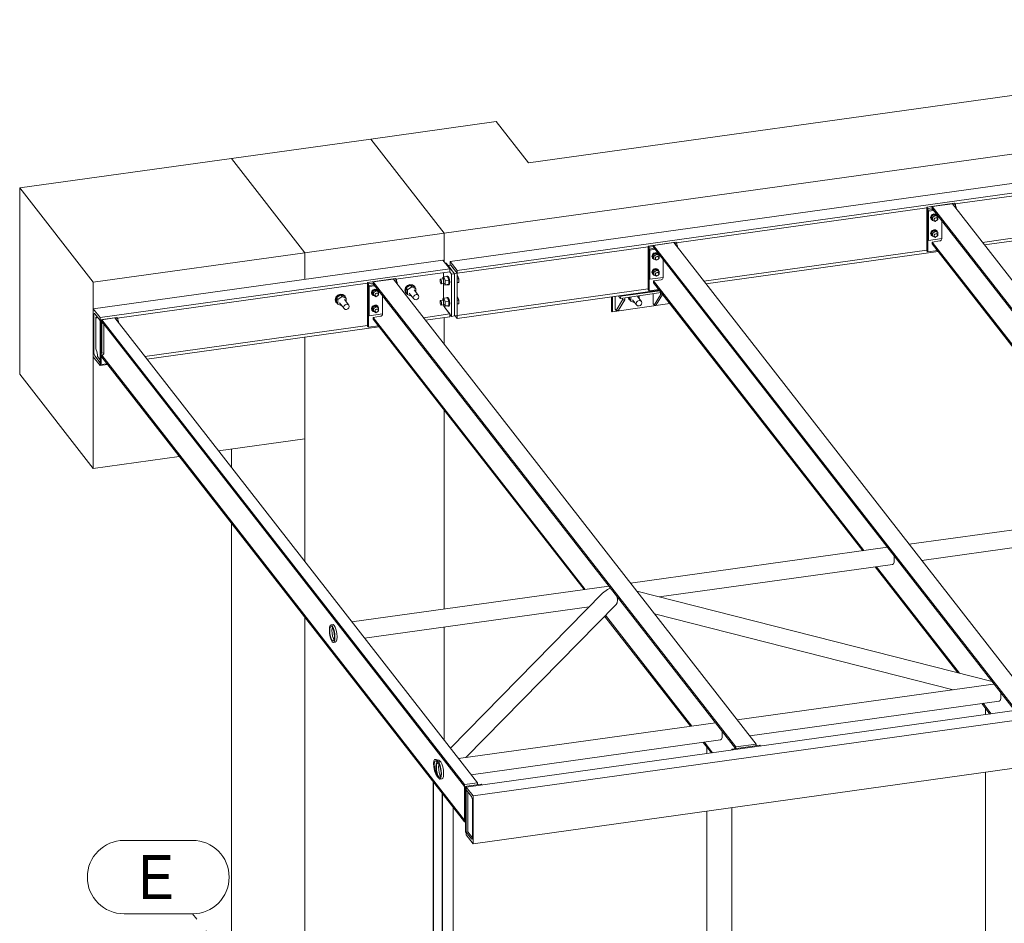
# Model space of a CAD drawing. Header units: millimetres. Extents: x -73 to 521, y -287 to 133.
# Tile 7 of 14: x 149 to 216, y -126 to -64. Entities that reach past the tile are written whole.
import ezdxf

# ---------------------------------------------------------------- set-up
doc = ezdxf.new("R2010")
doc.units = ezdxf.units.MM
doc.linetypes.add('XKITLINE00', pattern=[0])
doc.linetypes.add('XKITLINE03', pattern=[6, 3, -1, 1, -1])
for name, color, linetype, lineweight in [('Mřížka', 4, 'Continuous', 0), ('Prvek', 2, 'Continuous', 0), ('Šroub', 3, 'Continuous', 0)]:
    doc.layers.add(name, color=color, linetype=linetype, lineweight=lineweight)
doc.styles.add('ARIAL', font='arial.ttf')

msp = doc.modelspace()

# ---------------------------------------------------------------- linework, layer by layer
at = {"layer": 'Mřížka', "color": 1, "linetype": 'XKITLINE00', "lineweight": 0}
for p, q in [((156.486, -120.149), (161.155, -120.149)), ((156.486, -125.149), (161.155, -125.149))]:
    msp.add_line(p, q, dxfattribs=at)
at = {"layer": 'Mřížka', "color": 1, "linetype": 'XKITLINE03', "lineweight": 0}
msp.add_line((211.884, -190.164), (161.155, -125.149), dxfattribs=at)
at = {"layer": 'Mřížka', "color": 1, "linetype": 'XKITLINE00', "lineweight": 0}
for centre, start, end in [((156.486, -122.649), 90, 270), ((161.155, -122.649), 270, 90)]:
    msp.add_arc(centre, 2.5, start, end, dxfattribs=at)
at = {"layer": 'Prvek', "color": 1, "linetype": 'XKITLINE00', "lineweight": 0}
for p, q in [((184.047, -73.967), (254.04, -64.213)), ((249.071, -68.91), (178.319, -78.77)), ((178.729, -80.703), (248.817, -70.936)), ((173.308, -72.348), (181.855, -71.157)), ((179.199, -81.306), (249.286, -71.538)), ((181.855, -71.157), (184.047, -73.967)), ((163.811, -73.672), (173.308, -72.348)), ((178.319, -78.77), (173.308, -72.348)), ((173.308, -72.348), (178.319, -78.77)), ((149.375, -75.683), (163.811, -73.672)), ((168.822, -80.094), (163.811, -73.672)), ((168.822, -80.094), (163.811, -73.672)), ((213.135, -76.767), (230.197, -74.389)), ((149.375, -88.372), (149.375, -75.683)), ((149.375, -75.683), (154.386, -82.105)), ((194.141, -79.414), (211.203, -77.036)), ((213.103, -76.726), (211.203, -76.99)), ((211.266, -77.071), (211.203, -76.99)), ((211.203, -76.99), (211.203, -79.963)), ((211.266, -77.071), (211.573, -77.028)), ((211.266, -80.043), (211.266, -77.071)), ((211.266, -77.198), (211.626, -77.147)), ((212.959, -76.761), (211.573, -76.954)), ((211.573, -76.954), (211.573, -77.079)), ((211.573, -76.954), (236.168, -108.477)), ((211.573, -77.079), (236.163, -108.595)), ((237.555, -108.284), (212.959, -76.761)), ((213.011, -76.827), (213.165, -76.806)), ((213.1, -76.942), (213.165, -76.933)), ((213.165, -76.806), (213.103, -76.726)), ((213.15, -77.006), (213.216, -76.997)), ((213.165, -76.933), (213.165, -76.806)), ((213.216, -76.997), (213.165, -76.933)), ((213.216, -77.09), (213.216, -76.997)), ((211.316, -77.262), (211.266, -77.198)), ((211.266, -79.191), (211.266, -77.198)), ((211.316, -77.262), (211.676, -77.212)), ((211.316, -79.256), (211.316, -77.262)), ((215.008, -79.387), (230.197, -77.271)), ((215.142, -79.559), (230.964, -77.354)), ((212.221, -79.149), (212.221, -77.911)), ((178.319, -78.77), (168.822, -80.094)), ((178.319, -80.718), (178.319, -78.77)), ((178.319, -80.718), (178.319, -78.77)), ((211.316, -79.256), (211.266, -79.191)), ((211.316, -79.256), (212.221, -79.13)), ((212.221, -79.149), (212.211, -79.199)), ((179.199, -81.496), (192.209, -79.683)), ((194.109, -79.373), (192.209, -79.637)), ((192.272, -79.718), (192.209, -79.637)), ((192.209, -79.637), (192.209, -82.61)), ((192.272, -79.718), (192.579, -79.675)), ((192.272, -82.69), (192.272, -79.718)), ((192.272, -79.845), (192.632, -79.794)), ((192.322, -79.909), (192.272, -79.845)), ((192.272, -81.838), (192.272, -79.845)), ((192.322, -79.909), (192.682, -79.859)), ((193.965, -79.408), (192.579, -79.601)), ((192.579, -79.601), (192.579, -79.726)), ((192.579, -79.601), (217.174, -111.124)), ((192.579, -79.726), (217.169, -111.242)), ((218.561, -110.931), (193.965, -79.408)), ((194.017, -79.474), (194.171, -79.453)), ((194.106, -79.589), (194.171, -79.58)), ((194.171, -79.453), (194.109, -79.373)), ((194.156, -79.653), (194.222, -79.644)), ((194.171, -79.58), (194.171, -79.453)), ((194.222, -79.644), (194.171, -79.58)), ((194.222, -79.737), (194.222, -79.644)), ((211.573, -79.367), (212.088, -79.295)), ((211.573, -79.492), (211.573, -79.367)), ((225.917, -97.751), (211.573, -79.367)), ((225.829, -97.763), (211.573, -79.492)), ((212.139, -79.278), (212.088, -79.295)), ((212.182, -79.245), (212.139, -79.278)), ((212.211, -79.199), (212.182, -79.245)), ((154.386, -82.105), (168.822, -80.094)), ((168.822, -81.906), (168.822, -80.094)), ((168.822, -81.906), (168.822, -80.094)), ((192.322, -81.903), (192.322, -79.909)), ((196.015, -82.034), (211.203, -79.918)), ((196.148, -82.206), (211.97, -80.001)), ((211.266, -80.043), (211.203, -79.963)), ((211.266, -80.043), (211.931, -79.951)), ((154.386, -83.918), (178.224, -80.596)), ((154.856, -84.52), (178.693, -81.198)), ((178.693, -81.198), (178.224, -80.596)), ((178.389, -80.808), (178.445, -80.8)), ((179.009, -81.522), (178.445, -80.8)), ((178.57, -80.96), (178.76, -80.934)), ((178.57, -80.96), (179.009, -81.522)), ((178.693, -81.388), (178.693, -81.198)), ((178.729, -80.938), (178.729, -80.703)), ((178.729, -80.703), (179.199, -81.306)), ((179.199, -81.496), (178.76, -80.934)), ((178.838, -81.034), (179.199, -81.496)), ((193.227, -81.796), (193.227, -80.557)), ((174.99, -81.859), (173.09, -82.124)), ((175.052, -81.939), (174.99, -81.859)), ((175.021, -81.9), (178.693, -81.388)), ((178.258, -83.495), (178.258, -81.449)), ((178.693, -81.388), (178.819, -81.549)), ((178.819, -81.549), (179.009, -81.522)), ((178.819, -84.431), (178.819, -81.549)), ((179.009, -81.522), (179.199, -81.496)), ((179.009, -81.522), (179.009, -84.404)), ((179.009, -84.404), (179.009, -81.522)), ((179.199, -81.496), (179.199, -81.306)), ((179.199, -84.378), (179.199, -81.496)), ((192.322, -81.903), (192.272, -81.838)), ((192.322, -81.903), (193.227, -81.776)), ((193.217, -81.846), (193.188, -81.892)), ((193.227, -81.796), (193.217, -81.846)), ((154.386, -82.105), (154.386, -94.794)), ((156.027, -84.547), (173.09, -82.169)), ((173.153, -82.204), (173.09, -82.124)), ((173.09, -82.124), (173.09, -85.096)), ((173.153, -82.204), (173.459, -82.161)), ((173.153, -85.177), (173.153, -82.204)), ((173.153, -82.331), (173.513, -82.281)), ((173.203, -82.395), (173.153, -82.331)), ((173.153, -84.325), (173.153, -82.331)), ((173.203, -82.395), (173.563, -82.345)), ((173.203, -84.389), (173.203, -82.395)), ((174.846, -81.894), (173.459, -82.088)), ((173.459, -82.088), (173.459, -82.213)), ((173.459, -82.088), (198.18, -113.771)), ((173.459, -82.213), (198.175, -113.889)), ((199.567, -113.578), (174.846, -81.894)), ((174.898, -81.961), (175.052, -81.939)), ((174.987, -82.075), (175.052, -82.066)), ((175.037, -82.14), (175.102, -82.13)), ((175.052, -82.066), (175.052, -81.939)), ((175.102, -82.13), (175.052, -82.066)), ((175.102, -82.223), (175.102, -82.13)), ((192.579, -82.014), (193.094, -81.942)), ((192.579, -82.139), (192.579, -82.014)), ((206.923, -100.398), (192.579, -82.014)), ((206.835, -100.41), (192.579, -82.139)), ((193.145, -81.925), (193.094, -81.942)), ((193.188, -81.892), (193.145, -81.925)), ((174.108, -84.283), (174.108, -83.044)), ((179.199, -84.378), (192.209, -82.565)), ((179.199, -84.568), (192.976, -82.648)), ((189.715, -83.103), (189.715, -84.07)), ((189.778, -84.041), (189.778, -83.094)), ((189.968, -83.942), (189.968, -83.067)), ((190.304, -83.193), (190.182, -83.038)), ((190.318, -83.203), (190.304, -83.193)), ((190.341, -83.06), (190.31, -83.02)), ((190.318, -83.203), (193.106, -82.815)), ((190.33, -83.195), (190.318, -83.203)), ((190.338, -83.17), (190.33, -83.195)), ((190.341, -83.132), (190.338, -83.17)), ((190.341, -83.06), (193.007, -82.688)), ((190.341, -83.132), (190.341, -83.06)), ((190.469, -83.182), (190.469, -83.316)), ((190.621, -83.161), (190.621, -83.294)), ((192.272, -82.69), (192.209, -82.61)), ((192.272, -82.69), (192.937, -82.598)), ((192.551, -83.582), (192.551, -82.892)), ((193.052, -82.956), (192.613, -83.663)), ((192.765, -83.641), (193.202, -82.938)), ((193.052, -82.822), (193.052, -82.956)), ((193.052, -82.956), (193.2, -82.935)), ((178.264, -83.585), (178.258, -83.495)), ((178.28, -83.677), (178.264, -83.585)), ((178.304, -83.755), (178.28, -83.677)), ((178.333, -83.809), (178.304, -83.755)), ((178.333, -83.809), (178.819, -84.431)), ((178.693, -84.27), (178.333, -83.809)), ((189.754, -84.112), (193.69, -83.564)), ((190.469, -83.316), (190.03, -84.023)), ((190.621, -83.294), (190.182, -84.001)), ((190.469, -83.316), (190.621, -83.294)), ((192.613, -83.663), (192.551, -83.582)), ((192.613, -83.663), (192.765, -83.641)), ((154.386, -87.181), (154.386, -83.918)), ((154.386, -83.918), (154.856, -84.52)), ((154.426, -84.294), (154.42, -84.37)), ((154.42, -86.817), (154.42, -84.37)), ((154.442, -84.244), (154.426, -84.294)), ((154.467, -84.228), (154.442, -84.244)), ((154.495, -84.249), (154.467, -84.228)), ((154.856, -84.71), (154.495, -84.249)), ((154.554, -84.496), (154.651, -84.483)), ((154.554, -84.496), (154.592, -84.528)), ((154.554, -86.653), (154.554, -84.496)), ((154.592, -84.528), (154.627, -84.521)), ((154.627, -84.521), (154.655, -84.477)), ((154.655, -84.477), (154.659, -84.458)), ((154.856, -84.665), (155.996, -84.506)), ((154.856, -84.52), (154.856, -84.71)), ((154.968, -84.664), (155.852, -84.541)), ((155.852, -84.541), (180.573, -116.225)), ((156.058, -84.586), (155.996, -84.506)), ((173.203, -84.389), (173.153, -84.325)), ((173.203, -84.389), (174.108, -84.263)), ((173.459, -84.5), (173.975, -84.428)), ((173.459, -84.625), (173.459, -84.5)), ((187.929, -103.045), (173.459, -84.5)), ((174.026, -84.412), (173.975, -84.428)), ((174.069, -84.378), (174.026, -84.412)), ((174.098, -84.333), (174.069, -84.378)), ((174.108, -84.283), (174.098, -84.333)), ((176.895, -84.521), (178.693, -84.27)), ((177.029, -84.693), (178.693, -84.461)), ((178.319, -86.345), (178.319, -84.513)), ((178.319, -86.345), (178.319, -84.513)), ((178.693, -84.461), (178.693, -84.27)), ((178.819, -84.431), (179.009, -84.404)), ((179.009, -84.404), (179.199, -84.378)), ((179.065, -84.397), (179.199, -84.568)), ((179.199, -84.568), (179.199, -84.378)), ((189.715, -84.07), (189.74, -84.102)), ((189.754, -84.112), (189.74, -84.102)), ((189.767, -84.104), (189.754, -84.112)), ((189.775, -84.079), (189.767, -84.104)), ((189.778, -84.041), (189.775, -84.079)), ((190.03, -84.023), (189.968, -83.942)), ((190.03, -84.023), (190.182, -84.001)), ((154.918, -84.745), (154.856, -84.665)), ((154.856, -87.638), (154.856, -84.665)), ((154.918, -84.745), (154.968, -84.738)), ((154.918, -87.718), (154.918, -84.745)), ((154.918, -84.872), (155.022, -84.858)), ((154.968, -84.936), (154.918, -84.872)), ((154.918, -86.866), (154.918, -84.872)), ((179.69, -116.348), (154.968, -84.664)), ((154.968, -84.664), (154.968, -84.789)), ((154.968, -84.789), (179.69, -116.473)), ((154.968, -84.936), (155.072, -84.922)), ((154.968, -86.93), (154.968, -84.936)), ((155.114, -86.93), (155.114, -84.976)), ((155.904, -84.608), (156.058, -84.586)), ((155.993, -84.722), (156.058, -84.713)), ((156.043, -84.787), (156.108, -84.777)), ((156.058, -84.586), (156.058, -84.713)), ((156.108, -84.777), (156.058, -84.713)), ((156.108, -84.777), (156.108, -84.87)), ((157.901, -87.168), (173.09, -85.051)), ((158.035, -87.34), (173.857, -85.135)), ((173.153, -85.177), (173.09, -85.096)), ((173.153, -85.177), (173.817, -85.084)), ((187.841, -103.057), (173.459, -84.625)), ((168.822, -101.164), (168.822, -85.836)), ((168.822, -92.782), (168.822, -85.836)), ((154.856, -87.783), (154.386, -87.181)), ((154.42, -86.817), (154.426, -86.907)), ((154.426, -86.907), (154.442, -86.999)), ((154.442, -86.999), (154.467, -87.077)), ((154.467, -87.077), (154.495, -87.131)), ((154.495, -87.131), (154.856, -87.592)), ((154.592, -86.721), (154.554, -86.653)), ((154.627, -86.817), (154.592, -86.721)), ((154.655, -86.933), (154.627, -86.817)), ((154.673, -87.056), (154.655, -86.933)), ((154.679, -87.176), (154.673, -87.056)), ((154.856, -87.403), (154.679, -87.176)), ((154.968, -86.93), (154.918, -86.866)), ((154.968, -86.93), (155.114, -86.91)), ((154.968, -87.077), (154.981, -87.075)), ((179.69, -118.76), (154.968, -87.077)), ((154.968, -87.202), (154.968, -87.077)), ((179.69, -118.885), (154.968, -87.202)), ((155.032, -87.058), (154.981, -87.075)), ((155.075, -87.025), (155.032, -87.058)), ((155.104, -86.98), (155.075, -87.025)), ((155.114, -86.93), (155.104, -86.98)), ((154.856, -87.592), (154.856, -87.783)), ((154.918, -87.718), (154.856, -87.638)), ((154.856, -87.783), (155.366, -87.712)), ((154.918, -87.718), (155.326, -87.661)), ((154.386, -94.794), (149.375, -88.372)), ((178.319, -104.384), (178.319, -90.853)), ((178.319, -104.384), (178.319, -90.853)), ((162.923, -93.604), (168.822, -92.782)), ((163.811, -94.742), (163.811, -93.48)), ((154.386, -94.794), (160.254, -93.976)), ((210.007, -99.968), (227.527, -97.526)), ((163.811, -135.301), (163.811, -98.535)), ((210.862, -101.064), (226.179, -98.929)), ((191.013, -102.615), (208.533, -100.173)), ((192.974, -103.557), (208.876, -101.341)), ((208.876, -101.341), (208.937, -101.301)), ((208.937, -101.301), (208.978, -101.176)), ((208.978, -100.758), (208.975, -100.741)), ((208.993, -100.985), (208.978, -100.758)), ((208.978, -101.176), (208.993, -100.985)), ((213.319, -108.721), (207.69, -101.506)), ((213.441, -108.751), (207.778, -101.494)), ((179.815, -116.508), (282.098, -102.254)), ((172.019, -105.262), (189.539, -102.82)), ((189.104, -103.292), (178.733, -113.866)), ((180.285, -117.11), (282.567, -102.856)), ((189.449, -103.038), (189.104, -103.292)), ((189.636, -102.945), (189.449, -103.038)), ((191.446, -103.169), (215.666, -109.316)), ((190.032, -104.061), (190.094, -103.964)), ((190.094, -103.545), (190.09, -103.527)), ((190.116, -103.783), (190.094, -103.545)), ((190.094, -103.964), (190.116, -103.783)), ((172.874, -106.358), (188.191, -104.223)), ((179.79, -114.503), (190.032, -104.061)), ((168.822, -141.722), (168.822, -104.957)), ((195.106, -112.369), (189.248, -104.86)), ((195.194, -112.356), (189.302, -104.805)), ((192.649, -104.712), (212.995, -109.876)), ((170.482, -105.815), (170.496, -105.625)), ((170.496, -106.043), (170.482, -105.815)), ((170.496, -105.625), (170.537, -105.5)), ((170.525, -105.696), (170.513, -105.856)), ((170.513, -105.856), (170.525, -106.045)), ((170.559, -105.592), (170.525, -105.696)), ((170.537, -105.5), (170.598, -105.46)), ((170.61, -105.559), (170.559, -105.592)), ((170.598, -105.46), (170.744, -105.44)), ((170.598, -105.46), (170.67, -105.511)), ((170.67, -105.602), (170.61, -105.559)), ((170.658, -105.835), (170.67, -105.676)), ((170.67, -106.025), (170.658, -105.835)), ((170.67, -105.511), (170.743, -105.645)), ((170.731, -105.714), (170.67, -105.602)), ((170.67, -105.676), (170.686, -105.63)), ((170.705, -106.217), (170.67, -106.025)), ((170.782, -105.878), (170.731, -105.714)), ((170.743, -105.645), (170.804, -105.842)), ((170.816, -105.491), (170.744, -105.44)), ((170.816, -106.069), (170.782, -105.878)), ((170.804, -105.842), (170.845, -106.072)), ((170.888, -105.625), (170.816, -105.491)), ((170.95, -105.822), (170.888, -105.625)), ((170.99, -106.052), (170.95, -105.822)), ((178.319, -113.335), (178.319, -105.599)), ((178.319, -113.335), (178.319, -105.599)), ((170.537, -106.273), (170.496, -106.043)), ((170.525, -106.045), (170.559, -106.237)), ((170.598, -106.47), (170.537, -106.273)), ((170.559, -106.237), (170.61, -106.401)), ((170.67, -106.604), (170.598, -106.47)), ((170.61, -106.401), (170.67, -106.513)), ((170.67, -106.513), (170.731, -106.556)), ((170.743, -106.655), (170.67, -106.604)), ((170.756, -106.381), (170.705, -106.217)), ((170.731, -106.556), (170.782, -106.523)), ((170.804, -106.615), (170.743, -106.655)), ((170.743, -106.655), (170.888, -106.635)), ((170.801, -106.465), (170.756, -106.381)), ((170.782, -106.523), (170.816, -106.418)), ((170.845, -106.49), (170.804, -106.615)), ((170.828, -106.259), (170.816, -106.069)), ((170.816, -106.418), (170.828, -106.259)), ((170.845, -106.072), (170.859, -106.299)), ((170.859, -106.299), (170.845, -106.49)), ((170.888, -106.635), (170.95, -106.595)), ((170.95, -106.595), (170.99, -106.47)), ((171.005, -106.279), (170.99, -106.052)), ((170.99, -106.47), (171.005, -106.279)), ((180.285, -120.373), (282.567, -106.119)), ((198.279, -111.926), (215.563, -109.518)), ((215.563, -109.518), (215.818, -109.51)), ((216.244, -110.069), (216.241, -110.052)), ((199.134, -113.022), (216.142, -110.652)), ((216.142, -110.652), (216.203, -110.612)), ((216.203, -110.612), (216.244, -110.487)), ((216.258, -110.297), (216.244, -110.069)), ((216.244, -110.487), (216.258, -110.297)), ((215.514, -111.533), (214.955, -110.818)), ((215.602, -111.521), (215.043, -110.805)), ((215.202, -111.577), (215.202, -111.134)), ((179.285, -114.573), (196.804, -112.132)), ((197.25, -112.716), (197.247, -112.699)), ((197.264, -112.944), (197.25, -112.716)), ((180.14, -115.669), (197.148, -113.299)), ((197.148, -113.299), (197.209, -113.259)), ((197.209, -113.259), (197.25, -113.134)), ((197.25, -113.134), (197.264, -112.944)), ((196.52, -114.18), (195.961, -113.465)), ((196.608, -114.168), (196.049, -113.452)), ((196.208, -114.224), (196.208, -113.781)), ((197.924, -113.924), (199.823, -113.66)), ((197.966, -113.979), (197.924, -113.924)), ((197.924, -113.985), (197.924, -113.924)), ((198.18, -113.771), (199.567, -113.578)), ((198.18, -113.889), (198.18, -113.771)), ((199.567, -113.578), (199.567, -113.695)), ((199.866, -113.714), (199.823, -113.66)), ((177.574, -114.905), (177.596, -114.724)), ((177.596, -114.724), (177.659, -114.627)), ((177.692, -114.735), (177.64, -114.816)), ((177.659, -114.627), (177.752, -114.629)), ((177.771, -114.736), (177.692, -114.735)), ((177.954, -114.68), (177.752, -114.629)), ((177.752, -114.629), (177.863, -114.729)), ((177.832, -114.792), (177.771, -114.736)), ((177.863, -114.729), (177.907, -114.802)), ((178.064, -114.78), (177.954, -114.68)), ((177.596, -115.142), (177.574, -114.905)), ((177.659, -115.4), (177.596, -115.142)), ((177.64, -114.816), (177.622, -114.967)), ((177.622, -114.967), (177.64, -115.165)), ((177.64, -115.165), (177.692, -115.379)), ((177.752, -115.639), (177.659, -115.4)), ((177.692, -115.379), (177.771, -115.579)), ((177.747, -115.127), (177.761, -114.936)), ((177.761, -115.355), (177.747, -115.127)), ((177.761, -114.936), (177.802, -114.811)), ((177.802, -115.584), (177.761, -115.355)), ((177.79, -115.008), (177.778, -115.167)), ((177.778, -115.167), (177.79, -115.357)), ((177.824, -114.904), (177.79, -115.008)), ((177.79, -115.357), (177.824, -115.549)), ((177.802, -114.811), (177.864, -114.771)), ((177.876, -114.871), (177.824, -114.904)), ((177.864, -114.771), (177.832, -114.792)), ((177.864, -114.771), (177.936, -114.822)), ((177.907, -114.802), (177.864, -114.771)), ((177.936, -114.913), (177.876, -114.871)), ((177.907, -114.802), (178.075, -114.797)), ((177.924, -115.147), (177.936, -114.988)), ((177.936, -115.337), (177.924, -115.147)), ((177.936, -114.822), (178.008, -114.957)), ((177.996, -115.025), (177.936, -114.913)), ((177.936, -114.988), (177.951, -114.941)), ((177.97, -115.528), (177.936, -115.337)), ((178.047, -115.189), (177.996, -115.025)), ((178.008, -114.957), (178.069, -115.154)), ((178.081, -115.381), (178.047, -115.189)), ((178.075, -114.797), (178.064, -114.78)), ((178.069, -115.154), (178.11, -115.383)), ((178.081, -114.802), (178.075, -114.797)), ((178.154, -114.936), (178.081, -114.802)), ((178.093, -115.571), (178.081, -115.381)), ((178.11, -115.383), (178.125, -115.611)), ((178.215, -115.133), (178.154, -114.936)), ((178.256, -115.363), (178.215, -115.133)), ((178.27, -115.591), (178.256, -115.363)), ((177.863, -115.822), (177.752, -115.639)), ((177.771, -115.579), (177.832, -115.68)), ((177.864, -115.781), (177.802, -115.584)), ((177.824, -115.549), (177.876, -115.713)), ((177.832, -115.68), (177.864, -115.781)), ((177.907, -115.862), (177.863, -115.822)), ((177.936, -115.915), (177.864, -115.781)), ((177.864, -115.781), (177.907, -115.862)), ((177.876, -115.713), (177.936, -115.825)), ((177.936, -115.825), (177.996, -115.867)), ((178.008, -115.967), (177.936, -115.915)), ((178.021, -115.693), (177.97, -115.528)), ((177.996, -115.867), (178.047, -115.834)), ((178.069, -115.927), (178.008, -115.967)), ((178.008, -115.967), (178.154, -115.946)), ((178.066, -115.776), (178.021, -115.693)), ((178.047, -115.834), (178.081, -115.73)), ((178.11, -115.802), (178.069, -115.927)), ((178.081, -115.73), (178.093, -115.571)), ((178.125, -115.611), (178.11, -115.802)), ((178.154, -115.946), (178.215, -115.906)), ((178.215, -115.906), (178.256, -115.781)), ((178.256, -115.781), (178.27, -115.591)), ((215.202, -171.124), (215.202, -115.507)), ((177.56, -176.335), (177.56, -116.156)), ((177.56, -116.156), (177.58, -116.182)), ((177.58, -116.182), (177.58, -176.361)), ((179.69, -116.348), (180.573, -116.225)), ((179.69, -116.466), (180.829, -116.307)), ((179.69, -116.473), (179.69, -116.348)), ((179.752, -116.546), (179.69, -116.466)), ((179.69, -118.768), (179.69, -116.466)), ((179.752, -116.546), (179.815, -116.537)), ((179.752, -116.546), (179.815, -116.537)), ((179.752, -118.848), (179.752, -116.546)), ((179.815, -116.626), (179.752, -116.546)), ((179.752, -119.555), (179.752, -116.546)), ((180.285, -117.11), (179.815, -116.508)), ((179.815, -116.699), (179.815, -116.508)), ((179.815, -119.635), (179.815, -116.626)), ((180.175, -117.16), (179.815, -116.699)), ((180.573, -116.225), (180.573, -116.342)), ((180.872, -116.361), (180.829, -116.307)), ((178.166, -116.933), (178.166, -177.112)), ((178.186, -116.959), (178.166, -116.933)), ((178.186, -177.138), (178.186, -116.959)), ((179.929, -116.845), (179.929, -119.565)), ((180.204, -117.214), (180.175, -117.16)), ((180.228, -117.292), (180.204, -117.214)), ((180.244, -117.383), (180.228, -117.292)), ((180.25, -117.474), (180.244, -117.383)), ((180.285, -120.373), (180.285, -117.11)), ((178.912, -177.001), (178.912, -117.889)), ((180.25, -119.921), (180.25, -117.474)), ((197.906, -174.354), (197.906, -117.917)), ((179.69, -118.885), (179.69, -118.76)), ((179.752, -118.848), (179.69, -118.768)), ((196.208, -173.771), (196.208, -118.154)), ((179.69, -118.885), (179.752, -118.877)), ((179.815, -119.635), (179.752, -119.555)), ((179.815, -119.581), (179.929, -119.565)), ((179.815, -119.771), (179.815, -119.581)), ((179.815, -119.581), (180.175, -120.042)), ((180.285, -120.373), (179.815, -119.771)), ((179.929, -119.565), (180.239, -119.962)), ((180.175, -120.042), (180.204, -120.063)), ((180.204, -120.063), (180.228, -120.047)), ((180.228, -120.047), (180.244, -119.997)), ((180.245, -119.858), (180.239, -119.962)), ((180.239, -119.962), (180.247, -119.961)), ((180.244, -119.997), (180.25, -119.921)), ((180.25, -119.837), (180.245, -119.858))]:
    msp.add_line(p, q, dxfattribs=at)
at = {"layer": 'Šroub', "color": 7, "linetype": 'XKITLINE00', "lineweight": 0}
for p, q in [((211.499, -77.581), (211.468, -77.694)), ((211.468, -77.694), (211.499, -77.798)), ((211.484, -77.714), (211.514, -77.601)), ((211.514, -77.818), (211.484, -77.714)), ((211.582, -77.489), (211.499, -77.581)), ((211.514, -77.818), (211.499, -77.798)), ((211.514, -77.601), (211.598, -77.51)), ((211.586, -77.877), (211.514, -77.818)), ((211.712, -77.483), (211.531, -77.608)), ((211.594, -77.688), (211.531, -77.608)), ((211.531, -77.608), (211.531, -77.807)), ((211.594, -77.887), (211.531, -77.807)), ((211.696, -77.444), (211.582, -77.489)), ((211.594, -77.688), (211.774, -77.563)), ((211.594, -77.887), (211.594, -77.688)), ((211.598, -77.51), (211.712, -77.465)), ((211.719, -77.887), (211.676, -77.83)), ((211.81, -77.458), (211.696, -77.444)), ((211.704, -77.834), (211.719, -77.778)), ((211.719, -77.887), (211.704, -77.834)), ((211.712, -77.465), (211.826, -77.478)), ((211.774, -77.563), (211.712, -77.483)), ((211.892, -77.557), (211.712, -77.483)), ((211.719, -77.778), (211.761, -77.732)), ((211.761, -77.732), (211.818, -77.71)), ((211.955, -77.638), (211.774, -77.563)), ((211.893, -77.526), (211.81, -77.458)), ((211.818, -77.71), (211.875, -77.716)), ((211.826, -77.478), (211.909, -77.546)), ((211.917, -77.75), (211.873, -77.694)), ((211.875, -77.716), (211.917, -77.75)), ((211.955, -77.638), (211.892, -77.557)), ((211.909, -77.546), (211.893, -77.526)), ((211.908, -77.869), (211.955, -77.837)), ((211.909, -77.546), (211.925, -77.599)), ((211.917, -77.75), (211.932, -77.803)), ((211.932, -77.803), (211.917, -77.859)), ((211.955, -77.837), (211.955, -77.638)), ((211.774, -77.961), (211.594, -77.887)), ((211.761, -77.921), (211.719, -77.887)), ((211.818, -77.927), (211.761, -77.921)), ((211.774, -77.961), (211.83, -77.922)), ((211.875, -77.905), (211.818, -77.927)), ((211.917, -77.859), (211.875, -77.905)), ((211.499, -78.668), (211.468, -78.781)), ((211.468, -78.781), (211.499, -78.886)), ((211.484, -78.801), (211.514, -78.688)), ((211.514, -78.906), (211.484, -78.801)), ((211.582, -78.577), (211.499, -78.668)), ((211.514, -78.906), (211.499, -78.886)), ((211.514, -78.688), (211.598, -78.597)), ((211.586, -78.964), (211.514, -78.906)), ((211.712, -78.571), (211.531, -78.695)), ((211.594, -78.776), (211.531, -78.695)), ((211.531, -78.695), (211.531, -78.894)), ((211.594, -78.974), (211.531, -78.894)), ((211.696, -78.532), (211.582, -78.577)), ((211.594, -78.776), (211.774, -78.651)), ((211.594, -78.974), (211.594, -78.776)), ((211.774, -79.049), (211.594, -78.974)), ((211.598, -78.597), (211.712, -78.552)), ((211.719, -78.974), (211.676, -78.918)), ((211.81, -78.545), (211.696, -78.532)), ((211.704, -78.922), (211.719, -78.865)), ((211.719, -78.974), (211.704, -78.922)), ((211.712, -78.552), (211.826, -78.565)), ((211.774, -78.651), (211.712, -78.571)), ((211.892, -78.645), (211.712, -78.571)), ((211.719, -78.865), (211.761, -78.82)), ((211.761, -79.008), (211.719, -78.974)), ((211.761, -78.82), (211.818, -78.797)), ((211.818, -79.015), (211.761, -79.008)), ((211.955, -78.725), (211.774, -78.651)), ((211.774, -79.049), (211.83, -79.01)), ((211.893, -78.613), (211.81, -78.545)), ((211.818, -78.797), (211.875, -78.804)), ((211.875, -78.992), (211.818, -79.015)), ((211.826, -78.565), (211.909, -78.633)), ((211.917, -78.838), (211.873, -78.782)), ((211.875, -78.804), (211.917, -78.838)), ((211.917, -78.947), (211.875, -78.992)), ((211.955, -78.725), (211.892, -78.645)), ((211.909, -78.633), (211.893, -78.613)), ((211.908, -78.957), (211.955, -78.924)), ((211.909, -78.633), (211.925, -78.687)), ((211.917, -78.838), (211.932, -78.89)), ((211.932, -78.89), (211.917, -78.947)), ((211.955, -78.924), (211.955, -78.725)), ((192.505, -80.228), (192.474, -80.341)), ((192.474, -80.341), (192.505, -80.445)), ((192.49, -80.361), (192.52, -80.248)), ((192.52, -80.465), (192.49, -80.361)), ((192.588, -80.136), (192.505, -80.228)), ((192.52, -80.465), (192.505, -80.445)), ((192.52, -80.248), (192.604, -80.157)), ((192.592, -80.524), (192.52, -80.465)), ((192.718, -80.13), (192.537, -80.255)), ((192.6, -80.335), (192.537, -80.255)), ((192.537, -80.255), (192.537, -80.454)), ((192.6, -80.534), (192.537, -80.454)), ((192.702, -80.091), (192.588, -80.136)), ((192.6, -80.335), (192.78, -80.21)), ((192.6, -80.534), (192.6, -80.335)), ((192.78, -80.608), (192.6, -80.534)), ((192.604, -80.157), (192.718, -80.111)), ((192.725, -80.534), (192.682, -80.477)), ((192.816, -80.105), (192.702, -80.091)), ((192.71, -80.481), (192.725, -80.425)), ((192.725, -80.534), (192.71, -80.481)), ((192.718, -80.111), (192.832, -80.125)), ((192.78, -80.21), (192.718, -80.13)), ((192.898, -80.204), (192.718, -80.13)), ((192.725, -80.425), (192.767, -80.379)), ((192.767, -80.568), (192.725, -80.534)), ((192.767, -80.379), (192.824, -80.357)), ((192.961, -80.285), (192.78, -80.21)), ((192.899, -80.173), (192.816, -80.105)), ((192.824, -80.357), (192.881, -80.363)), ((192.832, -80.125), (192.915, -80.193)), ((192.923, -80.397), (192.879, -80.341)), ((192.881, -80.363), (192.923, -80.397)), ((192.923, -80.506), (192.881, -80.552)), ((192.961, -80.285), (192.898, -80.204)), ((192.915, -80.193), (192.899, -80.173)), ((192.914, -80.516), (192.961, -80.484)), ((192.915, -80.193), (192.931, -80.246)), ((192.923, -80.397), (192.938, -80.45)), ((192.938, -80.45), (192.923, -80.506)), ((192.961, -80.484), (192.961, -80.285)), ((192.702, -81.179), (192.588, -81.224)), ((192.604, -81.244), (192.718, -81.199)), ((192.816, -81.192), (192.702, -81.179)), ((192.718, -81.199), (192.832, -81.212)), ((192.824, -80.574), (192.767, -80.568)), ((192.78, -80.608), (192.836, -80.569)), ((192.899, -81.26), (192.816, -81.192)), ((192.881, -80.552), (192.824, -80.574)), ((178.062, -81.898), (178.27, -81.868)), ((178.296, -81.746), (178.212, -81.779)), ((178.212, -81.779), (178.212, -81.877)), ((178.296, -81.746), (178.542, -81.712)), ((178.296, -81.746), (178.379, -81.994)), ((178.48, -81.72), (178.495, -81.696)), ((178.495, -81.696), (178.552, -81.688)), ((178.495, -81.696), (178.53, -81.714)), ((178.626, -81.959), (178.542, -81.712)), ((178.551, -81.738), (178.589, -81.817)), ((178.552, -81.688), (178.599, -81.712)), ((178.589, -81.817), (178.617, -81.933)), ((178.646, -81.809), (178.599, -81.712)), ((178.681, -81.952), (178.646, -81.809)), ((179.199, -81.649), (179.226, -81.645)), ((179.199, -81.882), (179.301, -81.867)), ((179.301, -81.867), (179.226, -81.645)), ((179.301, -82.118), (179.301, -81.867)), ((192.505, -81.315), (192.474, -81.428)), ((192.474, -81.428), (192.505, -81.533)), ((192.49, -81.448), (192.52, -81.335)), ((192.52, -81.553), (192.49, -81.448)), ((192.588, -81.224), (192.505, -81.315)), ((192.52, -81.553), (192.505, -81.533)), ((192.52, -81.335), (192.604, -81.244)), ((192.592, -81.611), (192.52, -81.553)), ((192.718, -81.218), (192.537, -81.342)), ((192.6, -81.423), (192.537, -81.342)), ((192.537, -81.342), (192.537, -81.541)), ((192.6, -81.621), (192.537, -81.541)), ((192.6, -81.423), (192.78, -81.298)), ((192.6, -81.621), (192.6, -81.423)), ((192.78, -81.696), (192.6, -81.621)), ((192.725, -81.621), (192.682, -81.565)), ((192.71, -81.569), (192.725, -81.512)), ((192.725, -81.621), (192.71, -81.569)), ((192.78, -81.298), (192.718, -81.218)), ((192.898, -81.292), (192.718, -81.218)), ((192.725, -81.512), (192.767, -81.467)), ((192.767, -81.655), (192.725, -81.621)), ((192.767, -81.467), (192.824, -81.444)), ((192.824, -81.662), (192.767, -81.655)), ((192.961, -81.372), (192.78, -81.298)), ((192.78, -81.696), (192.836, -81.657)), ((192.824, -81.444), (192.881, -81.451)), ((192.881, -81.639), (192.824, -81.662)), ((192.832, -81.212), (192.915, -81.28)), ((192.923, -81.485), (192.879, -81.429)), ((192.881, -81.451), (192.923, -81.485)), ((192.923, -81.594), (192.881, -81.639)), ((192.961, -81.372), (192.898, -81.292)), ((192.915, -81.28), (192.899, -81.26)), ((192.914, -81.603), (192.961, -81.571)), ((192.915, -81.28), (192.931, -81.334)), ((192.923, -81.485), (192.938, -81.537)), ((192.938, -81.537), (192.923, -81.594)), ((192.961, -81.571), (192.961, -81.372)), ((175.674, -82.464), (175.627, -82.638)), ((175.646, -82.662), (175.693, -82.488)), ((175.803, -82.323), (175.674, -82.464)), ((175.693, -82.488), (175.822, -82.347)), ((175.998, -82.299), (175.713, -82.496)), ((175.813, -82.624), (175.713, -82.496)), ((175.713, -82.496), (175.713, -82.81)), ((175.979, -82.254), (175.803, -82.323)), ((175.813, -82.624), (176.098, -82.428)), ((175.822, -82.347), (175.998, -82.278)), ((176.154, -82.274), (175.979, -82.254)), ((175.998, -82.278), (176.173, -82.298)), ((176.098, -82.428), (175.998, -82.299)), ((176.282, -82.416), (175.998, -82.299)), ((176.383, -82.545), (176.098, -82.428)), ((176.283, -82.379), (176.154, -82.274)), ((176.173, -82.298), (176.302, -82.403)), ((176.383, -82.545), (176.282, -82.416)), ((176.302, -82.403), (176.283, -82.379)), ((176.302, -82.403), (176.32, -82.464)), ((176.383, -82.782), (176.383, -82.545)), ((178.036, -81.991), (178.043, -81.927)), ((178.043, -82.072), (178.036, -81.991)), ((178.043, -81.927), (178.062, -81.898)), ((178.062, -82.149), (178.043, -82.072)), ((178.062, -81.898), (178.087, -81.91)), ((178.087, -82.2), (178.062, -82.149)), ((178.087, -81.91), (178.112, -81.962)), ((178.112, -82.213), (178.087, -82.2)), ((178.112, -81.962), (178.13, -82.038)), ((178.13, -82.183), (178.112, -82.213)), ((178.112, -82.213), (178.321, -82.184)), ((178.13, -82.038), (178.137, -82.12)), ((178.137, -82.12), (178.13, -82.183)), ((178.257, -82.193), (178.296, -82.306)), ((178.296, -82.306), (178.542, -82.272)), ((178.296, -82.306), (178.379, -82.274)), ((178.379, -81.994), (178.626, -81.959)), ((178.379, -81.994), (178.379, -82.274)), ((178.379, -82.274), (178.626, -82.239)), ((178.542, -82.272), (178.626, -82.239)), ((178.589, -82.287), (178.551, -82.268)), ((178.617, -82.243), (178.589, -82.287)), ((178.589, -82.287), (178.646, -82.279)), ((178.626, -82.239), (178.626, -81.959)), ((178.626, -81.989), (178.636, -82.112)), ((178.636, -82.112), (178.626, -82.209)), ((178.646, -82.279), (178.681, -82.224)), ((178.693, -82.104), (178.681, -81.952)), ((178.681, -82.224), (178.693, -82.104)), ((179.199, -82.133), (179.301, -82.118)), ((179.199, -82.151), (179.226, -82.148)), ((179.226, -82.148), (179.301, -82.118)), ((170.926, -83.126), (170.879, -83.3)), ((170.898, -83.324), (170.945, -83.15)), ((171.055, -82.985), (170.926, -83.126)), ((170.945, -83.15), (171.073, -83.009)), ((171.249, -82.961), (170.964, -83.158)), ((171.064, -83.286), (170.964, -83.158)), ((170.964, -83.158), (170.964, -83.472)), ((171.23, -82.915), (171.055, -82.985)), ((171.064, -83.286), (171.349, -83.089)), ((171.073, -83.009), (171.249, -82.94)), ((171.406, -82.936), (171.23, -82.915)), ((171.249, -82.94), (171.425, -82.96)), ((171.349, -83.089), (171.249, -82.961)), ((171.534, -83.078), (171.249, -82.961)), ((171.634, -83.207), (171.349, -83.089)), ((171.535, -83.041), (171.406, -82.936)), ((171.425, -82.96), (171.553, -83.065)), ((171.634, -83.207), (171.534, -83.078)), ((171.553, -83.065), (171.535, -83.041)), ((171.553, -83.065), (171.571, -83.126)), ((171.634, -83.444), (171.634, -83.207)), ((173.385, -82.714), (173.355, -82.827)), ((173.355, -82.827), (173.385, -82.932)), ((173.37, -82.847), (173.401, -82.734)), ((173.401, -82.952), (173.37, -82.847)), ((173.469, -82.623), (173.385, -82.714)), ((173.401, -82.952), (173.385, -82.932)), ((173.401, -82.734), (173.484, -82.643)), ((173.473, -83.01), (173.401, -82.952)), ((173.598, -82.617), (173.418, -82.741)), ((173.481, -82.821), (173.418, -82.741)), ((173.418, -82.741), (173.418, -82.94)), ((173.481, -83.02), (173.418, -82.94)), ((173.583, -82.578), (173.469, -82.623)), ((173.481, -82.821), (173.661, -82.697)), ((173.481, -83.02), (173.481, -82.821)), ((173.661, -83.095), (173.481, -83.02)), ((173.484, -82.643), (173.598, -82.598)), ((173.606, -83.02), (173.562, -82.964)), ((173.697, -82.591), (173.583, -82.578)), ((173.591, -82.968), (173.606, -82.911)), ((173.606, -83.02), (173.591, -82.968)), ((173.598, -82.598), (173.712, -82.611)), ((173.661, -82.697), (173.598, -82.617)), ((173.779, -82.691), (173.598, -82.617)), ((173.606, -82.911), (173.648, -82.866)), ((173.648, -83.054), (173.606, -83.02)), ((173.648, -82.866), (173.705, -82.843)), ((173.705, -83.061), (173.648, -83.054)), ((173.841, -82.771), (173.661, -82.697)), ((173.661, -83.095), (173.717, -83.056)), ((173.78, -82.659), (173.697, -82.591)), ((173.705, -82.843), (173.762, -82.85)), ((173.762, -83.038), (173.705, -83.061)), ((173.712, -82.611), (173.796, -82.679)), ((173.804, -82.884), (173.76, -82.828)), ((173.762, -82.85), (173.804, -82.884)), ((173.804, -82.993), (173.762, -83.038)), ((173.841, -82.771), (173.779, -82.691)), ((173.796, -82.679), (173.78, -82.659)), ((173.795, -83.002), (173.841, -82.97)), ((173.796, -82.679), (173.811, -82.733)), ((173.804, -82.884), (173.819, -82.936)), ((173.819, -82.936), (173.804, -82.993)), ((173.841, -82.97), (173.841, -82.771)), ((175.627, -82.638), (175.674, -82.799)), ((175.693, -82.823), (175.646, -82.662)), ((175.693, -82.823), (175.674, -82.799)), ((175.775, -82.89), (175.693, -82.823)), ((175.813, -82.938), (175.713, -82.81)), ((175.813, -82.938), (175.813, -82.624)), ((176.086, -83.051), (175.813, -82.938)), ((176.231, -83.236), (175.933, -82.855)), ((176.205, -83.149), (176.231, -83.055)), ((176.231, -83.236), (176.205, -83.149)), ((176.231, -83.055), (176.3, -82.979)), ((176.56, -83.009), (176.262, -82.628)), ((176.3, -82.979), (176.395, -82.942)), ((176.395, -82.942), (176.49, -82.953)), ((176.49, -82.953), (176.56, -83.009)), ((176.56, -83.191), (176.49, -83.267)), ((176.56, -83.009), (176.585, -83.096)), ((176.585, -83.096), (176.56, -83.191)), ((178.296, -83.196), (178.212, -83.229)), ((178.296, -83.196), (178.542, -83.162)), ((178.296, -83.196), (178.379, -83.444)), ((178.48, -83.171), (178.495, -83.146)), ((178.495, -83.146), (178.552, -83.138)), ((178.495, -83.146), (178.53, -83.164)), ((178.626, -83.409), (178.542, -83.162)), ((178.551, -83.188), (178.589, -83.267)), ((178.552, -83.138), (178.599, -83.162)), ((178.646, -83.259), (178.599, -83.162)), ((179.199, -83.099), (179.226, -83.095)), ((179.301, -83.317), (179.226, -83.095)), ((190.898, -83.255), (190.861, -83.128)), ((190.917, -83.279), (190.872, -83.126)), ((190.936, -83.266), (190.936, -83.117)), ((191.036, -83.103), (191.036, -83.394)), ((191.755, -83.429), (191.486, -83.084)), ((191.606, -83.239), (191.606, -83.024)), ((170.879, -83.3), (170.926, -83.461)), ((170.945, -83.485), (170.898, -83.324)), ((170.945, -83.485), (170.926, -83.461)), ((171.027, -83.552), (170.945, -83.485)), ((171.064, -83.6), (170.964, -83.472)), ((171.064, -83.6), (171.064, -83.286)), ((171.337, -83.712), (171.064, -83.6)), ((171.482, -83.898), (171.185, -83.517)), ((171.457, -83.811), (171.482, -83.717)), ((171.482, -83.898), (171.457, -83.811)), ((171.482, -83.717), (171.552, -83.641)), ((171.811, -83.671), (171.514, -83.29)), ((171.552, -83.641), (171.647, -83.603)), ((171.647, -83.603), (171.742, -83.614)), ((171.742, -83.614), (171.811, -83.671)), ((171.811, -83.852), (171.742, -83.928)), ((171.811, -83.671), (171.837, -83.758)), ((171.837, -83.758), (171.811, -83.852)), ((173.385, -83.802), (173.355, -83.915)), ((173.37, -83.935), (173.401, -83.822)), ((173.469, -83.71), (173.385, -83.802)), ((173.401, -83.822), (173.484, -83.731)), ((173.598, -83.704), (173.418, -83.829)), ((173.481, -83.909), (173.418, -83.829)), ((173.418, -83.829), (173.418, -84.028)), ((173.583, -83.665), (173.469, -83.71)), ((173.481, -83.909), (173.661, -83.784)), ((173.484, -83.731), (173.598, -83.685)), ((173.697, -83.679), (173.583, -83.665)), ((173.598, -83.685), (173.712, -83.699)), ((173.661, -83.784), (173.598, -83.704)), ((173.779, -83.778), (173.598, -83.704)), ((173.841, -83.859), (173.661, -83.784)), ((173.78, -83.747), (173.697, -83.679)), ((173.712, -83.699), (173.796, -83.767)), ((173.841, -83.859), (173.779, -83.778)), ((173.796, -83.767), (173.78, -83.747)), ((173.796, -83.767), (173.811, -83.82)), ((173.841, -84.058), (173.841, -83.859)), ((176.3, -83.293), (176.231, -83.236)), ((176.395, -83.304), (176.3, -83.293)), ((176.49, -83.267), (176.395, -83.304)), ((178.036, -83.441), (178.043, -83.377)), ((178.043, -83.522), (178.036, -83.441)), ((178.043, -83.377), (178.062, -83.348)), ((178.062, -83.599), (178.043, -83.522)), ((178.062, -83.348), (178.27, -83.319)), ((178.062, -83.348), (178.087, -83.36)), ((178.087, -83.65), (178.062, -83.599)), ((178.087, -83.36), (178.112, -83.412)), ((178.112, -83.663), (178.087, -83.65)), ((178.112, -83.412), (178.13, -83.488)), ((178.13, -83.634), (178.112, -83.663)), ((178.112, -83.663), (178.321, -83.634)), ((178.13, -83.488), (178.137, -83.57)), ((178.137, -83.57), (178.13, -83.634)), ((178.212, -83.229), (178.212, -83.327)), ((178.257, -83.643), (178.296, -83.756)), ((178.296, -83.756), (178.542, -83.722)), ((178.296, -83.756), (178.379, -83.724)), ((178.379, -83.444), (178.626, -83.409)), ((178.379, -83.444), (178.379, -83.724)), ((178.379, -83.724), (178.626, -83.689)), ((178.542, -83.722), (178.626, -83.689)), ((178.589, -83.738), (178.551, -83.718)), ((178.589, -83.267), (178.617, -83.383)), ((178.617, -83.693), (178.589, -83.738)), ((178.589, -83.738), (178.646, -83.73)), ((178.626, -83.689), (178.626, -83.409)), ((178.626, -83.439), (178.636, -83.562)), ((178.636, -83.562), (178.626, -83.659)), ((178.681, -83.402), (178.646, -83.259)), ((178.646, -83.73), (178.681, -83.674)), ((178.693, -83.554), (178.681, -83.402)), ((178.681, -83.674), (178.693, -83.554)), ((179.199, -83.332), (179.301, -83.317)), ((179.199, -83.583), (179.301, -83.568)), ((179.199, -83.602), (179.226, -83.598)), ((179.226, -83.598), (179.301, -83.568)), ((179.301, -83.568), (179.301, -83.317)), ((190.917, -83.279), (190.898, -83.255)), ((190.999, -83.346), (190.917, -83.279)), ((191.036, -83.394), (190.936, -83.266)), ((191.036, -83.394), (191.309, -83.507)), ((191.426, -83.656), (191.157, -83.311)), ((191.401, -83.569), (191.426, -83.475)), ((191.426, -83.656), (191.401, -83.569)), ((191.426, -83.475), (191.496, -83.399)), ((191.496, -83.713), (191.426, -83.656)), ((191.496, -83.399), (191.59, -83.362)), ((191.59, -83.724), (191.496, -83.713)), ((191.59, -83.362), (191.685, -83.373)), ((191.685, -83.687), (191.59, -83.724)), ((191.685, -83.373), (191.755, -83.429)), ((191.755, -83.611), (191.685, -83.687)), ((191.755, -83.429), (191.78, -83.516)), ((191.78, -83.516), (191.755, -83.611)), ((171.552, -83.955), (171.482, -83.898)), ((171.647, -83.966), (171.552, -83.955)), ((171.742, -83.928), (171.647, -83.966)), ((173.355, -83.915), (173.385, -84.019)), ((173.401, -84.039), (173.37, -83.935)), ((173.401, -84.039), (173.385, -84.019)), ((173.473, -84.098), (173.401, -84.039)), ((173.481, -84.108), (173.418, -84.028)), ((173.481, -84.108), (173.481, -83.909)), ((173.661, -84.182), (173.481, -84.108)), ((173.606, -84.108), (173.562, -84.051)), ((173.591, -84.055), (173.606, -83.999)), ((173.606, -84.108), (173.591, -84.055)), ((173.606, -83.999), (173.648, -83.953)), ((173.648, -84.142), (173.606, -84.108)), ((173.648, -83.953), (173.705, -83.931)), ((173.705, -84.148), (173.648, -84.142)), ((173.661, -84.182), (173.717, -84.143)), ((173.705, -83.931), (173.762, -83.937)), ((173.762, -84.126), (173.705, -84.148)), ((173.804, -83.971), (173.76, -83.915)), ((173.762, -83.937), (173.804, -83.971)), ((173.804, -84.08), (173.762, -84.126)), ((173.795, -84.09), (173.841, -84.058)), ((173.804, -83.971), (173.819, -84.024)), ((173.819, -84.024), (173.804, -84.08))]:
    msp.add_line(p, q, dxfattribs=at)

# ---------------------------------------------------------------- texts
at = {"layer": 'Mřížka', "color": 4, "style": 'ARIAL', "width": 0.85}
msp.add_text('E', height=3, dxfattribs=at).set_placement((157.486, -124.149))

doc.saveas('drawing.dxf')
